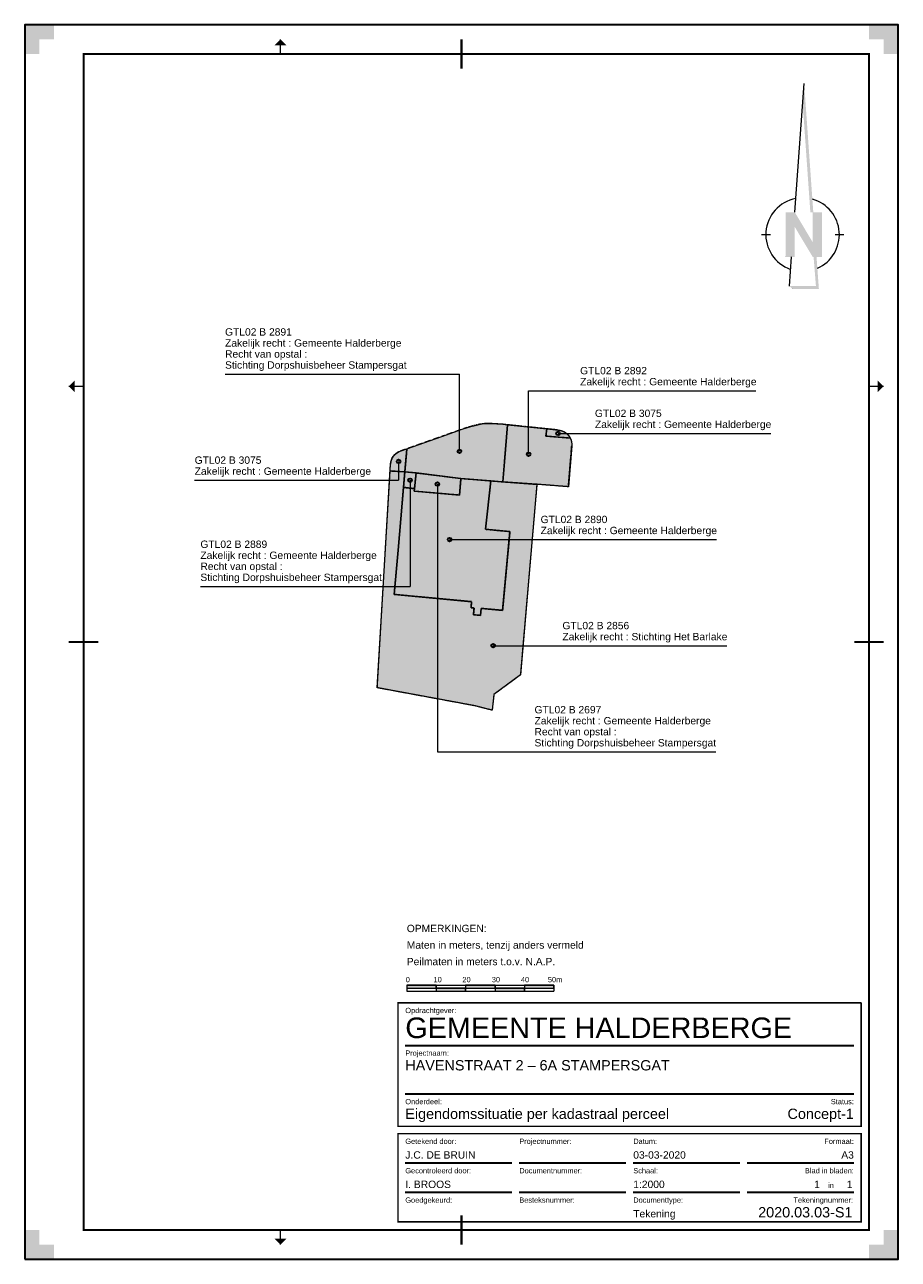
# Model space of a CAD drawing. Extents: x -1000932 to 2054797, y 285738 to 764020.
# Tile 1 of 256: x -1000932 to -703932, y 285738 to 705738. Entities that reach past the tile are written whole.
import ezdxf
from ezdxf.enums import TextEntityAlignment as Align

# ---------------------------------------------------------------- set-up
doc = ezdxf.new("R2010")
doc.units = 0
doc.header["$MEASUREMENT"] = 0
doc.header["$PDMODE"] = 33
doc.header["$PDSIZE"] = 1
doc.linetypes.add('DGN Style 3', pattern=[30.360937, 21.686383, -8.674553])
doc.layers.get('0').update_dxf_attribs({"color": 1, "linetype": 'CONTINUOUS'})
for name, color, linetype, lineweight in [('Perceelgrens', 7, 'CONTINUOUS', 0), ('RV_REA_ONT_TAG', 30, 'CONTINUOUS', 0), ('X-XX-AL-TEKENBLAD-KADER-AFSNIJMARKERING-G', 7, 'CONTINUOUS', 30), ('X-XX-AL-TEKENBLAD-KADER-CENTERMARKERING-G', 7, 'CONTINUOUS', 30), ('X-XX-AL-TEKENBLAD-KADER-G', 7, 'CONTINUOUS', 30), ('X-XX-AL-TEKENBLAD-KADER-VOUWMARKERING-G', 7, 'CONTINUOUS', 13), ('X-XX-AL-TEKENBLAD_NOORDPIJL-G', 7, 'CONTINUOUS', 13), ('X-XX-AL-TEKENBLAD_SCHAALBALK-G', 7, 'CONTINUOUS', 13), ('X-XX-AL-TEKENBLAD_TITELBLOK-G', 7, 'CONTINUOUS', 30), ('X-XX-AL-TEKENBLAD_TITELBLOK-T18', 7, 'CONTINUOUS', 13), ('X-XX-AL-TEKENBLAD_TITELBLOK-T18-200', 1, 'CONTINUOUS', 13), ('X-XX-AL-TEKENBLAD_TITELBLOK-T25', 7, 'CONTINUOUS', 30), ('X-XX-AL-TEKENBLAD_TITELBLOK-T25-200', 7, 'CONTINUOUS', 30), ('X-XX-AL-TEKENBLAD_TITELBLOK-T35-200', 3, 'CONTINUOUS', 30), ('X-XX-AL-TEKENBLAD_TITELBLOK-T50-200', 4, 'CONTINUOUS', 53)]:
    doc.layers.add(name, color=color, linetype=linetype, lineweight=lineweight)
doc.styles.add('Arial', font='arial.ttf')
doc.styles.add('Style-Arial', font='arial.ttf')

# ---------------------------------------------------------------- blocks, each defined once
blk = doc.blocks.new('SAL-TEKENBLAD-A3-420×297-SO')
at = {"layer": 'X-XX-AL-TEKENBLAD-KADER-AFSNIJMARKERING-G'}
for points in [[(-297, 410), (-297, 420), (-287, 420), (-287, 415), (-292, 415), (-292, 410)], [(-5, 410), (-5, 415), (-10, 415), (-10, 420), (0, 420), (0, 410)], [(-297, 0), (-297, 10), (-292, 10), (-292, 5), (-287, 5), (-287, 0)], [(-10, 0), (-10, 5), (-5, 5), (-5, 10), (0, 10), (0, 0)]]:
    blk.add_hatch(color=256, dxfattribs=at).paths.add_polyline_path(points)
at = {"layer": 'X-XX-AL-TEKENBLAD-KADER-VOUWMARKERING-G'}
for points in [[(-212, 413), (-210, 415), (-208, 413)], [(-280, 295), (-282, 297), (-280, 299)], [(-7, 295), (-7, 299), (-5, 297)], [(-210, 5), (-212, 7), (-208, 7)]]:
    blk.add_hatch(color=256, dxfattribs=at).paths.add_polyline_path(points)
at = {"flags": 128}
blk.add_lwpolyline([(-297, 0), (0, 0), (0, 420), (-297, 420)], close=True, dxfattribs=at)
at = {"layer": 'X-XX-AL-TEKENBLAD-KADER-CENTERMARKERING-G', "const_width": 0.7, "flags": 128}
for points in [[(-148.5, 415), (-148.5, 405)], [(-282, 210), (-272, 210)], [(-5, 210), (-15, 210)], [(-148.5, 5), (-148.5, 15)]]:
    blk.add_lwpolyline(points, dxfattribs=at)
at = {"layer": 'X-XX-AL-TEKENBLAD-KADER-G'}
for p, q in [((0, 420), (-297, 420)), ((-297, 420), (-297, 0)), ((0, 0), (0, 420)), ((-297, 0), (0, 0))]:
    blk.add_line(p, q, dxfattribs=at)
at = {"layer": 'X-XX-AL-TEKENBLAD-KADER-G', "const_width": 0.7, "flags": 128}
blk.add_lwpolyline([(-277, 10), (-10, 10), (-10, 410), (-277, 410)], close=True, dxfattribs=at)
at = {"layer": 'X-XX-AL-TEKENBLAD-KADER-VOUWMARKERING-G'}
for p, q in [((-210, 410), (-210, 415)), ((-282, 297), (-277, 297)), ((-10, 297), (-5, 297)), ((-210, 5), (-210, 10))]:
    blk.add_line(p, q, dxfattribs=at)
blk = doc.blocks.new('SAL-TEKENBLAD_OPMERKINGEN-SO')
at = {"layer": 'X-XX-AL-TEKENBLAD_TITELBLOK-T25', "style": 'Style-Arial'}
for s, p in [('OPMERKINGEN:', (3, 24.05)), ('Maten in meters, tenzij anders vermeld', (3, 18.425)), ('Peilmaten in meters t.o.v. N.A.P.', (3, 12.8))]:
    blk.add_text(s, height=2.5, dxfattribs=at).set_placement(p)
blk = doc.blocks.new('SAL-TEKENBLAD_SCHAALBALK-1000-SO')
at = {"layer": 'X-XX-AL-TEKENBLAD_SCHAALBALK-G'}
for points in [[(3, 5), (3, 6), (13, 6), (13, 5)], [(13, 4), (13, 5), (23, 5), (23, 4)], [(23, 5), (23, 6), (33, 6), (33, 5)], [(33, 4), (33, 5), (43, 5), (43, 4)], [(43, 5), (43, 6), (53, 6), (53, 5)]]:
    blk.add_hatch(color=256, dxfattribs=at).paths.add_polyline_path(points)
for p, q in [((3, 6), (53, 6)), ((3, 6), (3, 4)), ((3, 5), (53, 5)), ((13, 6), (13, 4)), ((23, 6), (23, 4)), ((33, 6), (33, 4)), ((43, 6), (43, 4)), ((53, 6), (53, 4)), ((3, 4), (53, 4))]:
    blk.add_line(p, q, dxfattribs=at)
at = {"layer": 'X-XX-AL-TEKENBLAD_SCHAALBALK-G', "flags": 128}
for points in [[(13, 6), (3, 6), (3, 5), (13, 5)], [(13, 5), (13, 4), (23, 4), (23, 5)], [(33, 5), (33, 6), (23, 6), (23, 5)], [(33, 5), (33, 4), (43, 4), (43, 5)], [(53, 5), (53, 6), (43, 6), (43, 5)]]:
    blk.add_lwpolyline(points, close=True, dxfattribs=at)
at = {"layer": 'X-XX-AL-TEKENBLAD_TITELBLOK-T18', "color": 7, "style": 'Style-Arial'}
for s, p in [('0', (2.65, 7)), ('10', (12.11, 7)), ('20', (21.91, 7)), ('30', (31.91, 7)), ('40', (41.81, 7)), ('50m', (50.97, 7))]:
    blk.add_text(s, height=1.8, dxfattribs=at).set_placement(p)
blk = doc.blocks.new('SAL-TEKENBLAD_NOORDPIJL-SO')
at = {"layer": 'X-XX-AL-TEKENBLAD_NOORDPIJL-G'}
for points in [[(-5.76, -7.58), (-5.76, 7.62), (-2.66, 7.62), (3.44, -2.58), (3.44, 7.62), (6.64, 7.62), (6.64, -7.58), (3.44, -7.58), (-2.66, 2.62), (-2.66, -7.58)], [(-3.46, -18.48), (-4.46, -17.48), (4.54, -17.48), (3.74, -7.58), (4.74, -7.58), (5.54, -18.48)]]:
    blk.add_hatch(color=256, dxfattribs=at).paths.add_polyline_path(points)
for p, q in [((-2.66, 7.62), (0.54, 51.42)), ((-13.96, 0.02), (-10.96, 0.02)), ((11.04, 0.02), (14.04, 0.02)), ((-4.46, -17.48), (-3.76, -7.58))]:
    blk.add_line(p, q, dxfattribs=at)
for start, end in [(100.7829, 250.9142), (293.8884, 74.4136)]:
    blk.add_arc((0, 0), 12.5, start, end, dxfattribs=at)
for p in [(0.54, 51.42), (-5.76, -7.58), (-3.46, -18.48)]:
    blk.add_point(p, dxfattribs=at)
at = {"layer": 'X-XX-AL-TEKENBLAD_NOORDPIJL-G', "extrusion": (0, 0, -1)}
blk.add_solid([(-0.54, 51.42), (-0.04, 44.52), (-3.64, 7.62), (-2.64, 7.62)], dxfattribs=at)

msp = doc.modelspace()

# ---------------------------------------------------------------- hatches: boundary and pattern name
at = {"layer": 'Perceelgrens', "ltscale": 2, "extrusion": (0, 0, -1)}
for color, points in [(50, [(859116.788, 565668.073), (852150.788, 568129.073), (850728.788, 568612.073), (849290.788, 569047.073), (847839.788, 569433.073), (846375.788, 569771.073), (845390.788, 569940.073), (844396.788, 570042.073), (843397.788, 570078.073), (842398.788, 570046.073), (840410.788, 569921.073), (838421.788, 569798.073), (836763.788, 569627.073), (837841.788, 556976.073), (838398.788, 550237.073), (839973.788, 550365.073), (842451.788, 550566.073), (852624.788, 551392.073), (867851.788, 553277.073), (871699.788, 553665.073), (871158.788, 559899.073), (871015.788, 561451.073)]), (80, [(872162.788, 548339.073), (868425.788, 547889.073), (868513.788, 547018.073), (853097.788, 545694.073), (852624.788, 551392.073), (842451.788, 550566.073), (844302.788, 534089.073), (835968.788, 533315.073), (838457.788, 506497.073), (845747.788, 507167.073), (845977.788, 504767.073), (848377.788, 504987.073), (848157.788, 507287.073), (849197.788, 507387.073), (849007.788, 509457.073), (875326.788, 511912.073), (873955.788, 526947.073)]), (50, [(852624.788, 551392.073), (853097.788, 545694.073), (868513.788, 547018.073), (868425.788, 547889.073), (867851.788, 553277.073)])]:
    msp.add_hatch(color=color, dxfattribs=at).paths.add_polyline_path(points)
h = msp.add_hatch(color=80, dxfattribs=at)
edge = h.paths.add_edge_path()
edge.add_line((814957.968, 562457.446), (816096.788, 548551.073))
edge.add_line((816096.788, 548551.073), (826805.788, 549383.073))
edge.add_line((826805.788, 549383.073), (838398.788, 550237.073))
edge.add_line((838398.788, 550237.073), (837841.788, 556976.073))
edge.add_line((837841.788, 556976.073), (836763.788, 569627.073))
edge.add_line((836763.788, 569627.073), (823472.815, 568256.291))
edge.add_line((823472.815, 568256.291), (823723.788, 565755.073))
edge.add_line((823723.788, 565755.073), (815457.487, 565078.13))
edge.add_ellipse((819941.286, 562865.54), major_axis=(-5000, 0), ratio=1, start_angle=-26.26464252, end_angle=4.68161846)
h = msp.add_hatch(color=80, dxfattribs=at)
edge = h.paths.add_edge_path()
edge.add_ellipse((819941.286, 562865.54), major_axis=(-5000, 0), ratio=1, start_angle=275.88845541, end_angle=333.73535748)
edge.add_line((815457.487, 565078.13), (823723.788, 565755.073))
edge.add_line((823723.788, 565755.073), (823472.815, 568256.291))
edge.add_line((823472.815, 568256.291), (819428.325, 567839.158))
h = msp.add_hatch(color=80, dxfattribs=at)
edge = h.paths.add_edge_path()
edge.add_ellipse((871588.583, 555943.363), major_axis=(-5000, 0), ratio=1, start_angle=183.37706923, end_angle=250.48569734)
edge.add_line((873258.793, 560656.153), (871015.788, 561451.073))
edge.add_line((871015.788, 561451.073), (871158.788, 559899.073))
edge.add_line((871158.788, 559899.073), (871699.788, 553665.073))
edge.add_line((871699.788, 553665.073), (876715.788, 553935.073))
edge.add_line((876715.788, 553935.073), (876579.9, 556237.897))
at = {"layer": 'Perceelgrens', "ltscale": 2}
msp.add_hatch(color=140, dxfattribs=at).paths.add_polyline_path([(-873955.788, 526947.073), (-875326.788, 511912.073), (-849007.788, 509457.073), (-849197.788, 507387.073), (-848157.788, 507287.073), (-848377.788, 504987.073), (-845977.788, 504767.073), (-845747.788, 507167.073), (-838457.788, 506497.073), (-835968.788, 533315.073), (-844302.788, 534089.073), (-842451.788, 550566.073), (-839973.788, 550365.073), (-838398.788, 550237.073), (-826805.788, 549383.073), (-832422.788, 484514.073), (-841418.788, 477890.073), (-842014.788, 472518.073), (-842248.788, 472578.073), (-848000.788, 474048.073), (-861846.788, 476605.073), (-873977.788, 478844.073), (-881068.788, 480167.073), (-876715.788, 553935.073), (-871699.788, 553665.073), (-872162.788, 548339.073)])

# ---------------------------------------------------------------- linework, layer by layer
at = {"layer": 'Perceelgrens', "linetype": 'DGN Style 3'}
for p, q in [((-823472.815, 568256.291), (-823723.788, 565755.073)), ((-815457.487, 565078.13), (-823723.788, 565755.073)), ((-816096.788, 548551.073), (-814957.968, 562457.446))]:
    msp.add_line(p, q, dxfattribs=at)
at = {"layer": 'Perceelgrens', "color": 50, "ltscale": 2, "flags": 128}
for points in [[(-859116.788, 565668.073), (-852150.788, 568129.073), (-850728.788, 568612.073), (-849290.788, 569047.073), (-847839.788, 569433.073), (-846375.788, 569771.073), (-845390.788, 569940.073), (-844396.788, 570042.073), (-843397.788, 570078.073), (-842398.788, 570046.073), (-840410.788, 569921.073), (-838421.788, 569798.073), (-836763.788, 569627.073), (-837841.788, 556976.073), (-838398.788, 550237.073), (-839973.788, 550365.073), (-842451.788, 550566.073), (-852624.788, 551392.073), (-867851.788, 553277.073), (-871699.788, 553665.073), (-871158.788, 559899.073), (-871015.788, 561451.073)], [(-872162.788, 548339.073), (-871699.788, 553665.073), (-867851.788, 553277.073), (-868425.788, 547889.073)], [(-852624.788, 551392.073), (-853097.788, 545694.073), (-868513.788, 547018.073), (-868425.788, 547889.073), (-867851.788, 553277.073)]]:
    msp.add_lwpolyline(points, close=True, dxfattribs=at)
at = {"layer": 'Perceelgrens', "linetype": 'DGN Style 3', "flags": 128}
for points in [[(-852150.788, 568129.073), (-859116.788, 565668.073)], [(-846375.788, 569771.073), (-847839.788, 569433.073), (-849290.788, 569047.073), (-850728.788, 568612.073), (-852150.788, 568129.073)], [(-842398.788, 570046.073), (-843397.788, 570078.073), (-844396.788, 570042.073), (-845390.788, 569940.073), (-846375.788, 569771.073)], [(-840410.788, 569921.073), (-842398.788, 570046.073)], [(-838421.788, 569798.073), (-840410.788, 569921.073)], [(-819428.325, 567839.158), (-838421.788, 569798.073)], [(-837841.788, 556976.073), (-836763.788, 569627.073)], [(-859116.788, 565668.073), (-873258.793, 560656.153)], [(-871699.788, 553665.073), (-871158.788, 559899.073), (-871015.788, 561451.073)], [(-842014.788, 472518.073), (-842248.788, 472578.073), (-848000.788, 474048.073), (-861846.788, 476605.073), (-873977.788, 478844.073), (-881068.788, 480167.073), (-876579.9, 556237.897)], [(-837841.788, 556976.073), (-838398.788, 550237.073)], [(-876715.788, 553935.073), (-871699.788, 553665.073)], [(-872162.788, 548339.073), (-871699.788, 553665.073)], [(-871699.788, 553665.073), (-867851.788, 553277.073)], [(-868425.788, 547889.073), (-867851.788, 553277.073)], [(-867851.788, 553277.073), (-852624.788, 551392.073)], [(-852624.788, 551392.073), (-853097.788, 545694.073)], [(-852624.788, 551392.073), (-842451.788, 550566.073)], [(-842451.788, 550566.073), (-844302.788, 534089.073), (-835968.788, 533315.073)], [(-842451.788, 550566.073), (-839973.788, 550365.073), (-838398.788, 550237.073)], [(-838398.788, 550237.073), (-826805.788, 549383.073)], [(-873955.788, 526947.073), (-872162.788, 548339.073)], [(-868425.788, 547889.073), (-872162.788, 548339.073)], [(-853097.788, 545694.073), (-868513.788, 547018.073), (-868425.788, 547889.073)], [(-816096.788, 548551.073), (-826805.788, 549383.073), (-829614.288, 516948.573), (-832422.788, 484514.073), (-841418.788, 477890.073), (-842014.788, 472518.073)], [(-835968.788, 533315.073), (-838457.788, 506497.073), (-845747.788, 507167.073), (-845977.788, 504767.073), (-848377.788, 504987.073), (-848157.788, 507287.073), (-849197.788, 507387.073), (-849007.788, 509457.073), (-875326.788, 511912.073), (-873955.788, 526947.073)]]:
    msp.add_lwpolyline(points, dxfattribs=at)
at = {"layer": 'Perceelgrens', "color": 80, "ltscale": 2, "flags": 128}
for points in [[(-814957.968, 562457.446), (-816096.788, 548551.073), (-826805.788, 549383.073), (-838398.788, 550237.073), (-837841.788, 556976.073), (-836763.788, 569627.073), (-823472.815, 568256.291), (-823723.788, 565755.073), (-815457.487, 565078.13, -0.135855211)], [(-819428.325, 567839.158, -0.2579050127), (-815457.487, 565078.13), (-823723.788, 565755.073), (-823472.815, 568256.291)], [(-876579.9, 556237.897, -0.3014828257), (-873258.793, 560656.153), (-871015.788, 561451.073), (-871158.788, 559899.073), (-871699.788, 553665.073), (-876715.788, 553935.073)]]:
    msp.add_lwpolyline(points, format="xyb", close=True, dxfattribs=at)
at = {"layer": 'Perceelgrens', "color": 140, "ltscale": 2, "flags": 128}
msp.add_lwpolyline([(-873955.788, 526947.073), (-875326.788, 511912.073), (-849007.788, 509457.073), (-849197.788, 507387.073), (-848157.788, 507287.073), (-848377.788, 504987.073), (-845977.788, 504767.073), (-845747.788, 507167.073), (-838457.788, 506497.073), (-835968.788, 533315.073), (-844302.788, 534089.073), (-842451.788, 550566.073), (-839973.788, 550365.073), (-838398.788, 550237.073), (-826805.788, 549383.073), (-832422.788, 484514.073), (-841418.788, 477890.073), (-842014.788, 472518.073), (-842248.788, 472578.073), (-848000.788, 474048.073), (-861846.788, 476605.073), (-873977.788, 478844.073), (-881068.788, 480167.073), (-876715.788, 553935.073), (-871699.788, 553665.073), (-872162.788, 548339.073)], close=True, dxfattribs=at)
at = {"layer": 'Perceelgrens', "color": 80, "ltscale": 2, "flags": 128}
msp.add_lwpolyline([(-872162.788, 548339.073), (-868425.788, 547889.073), (-868513.788, 547018.073), (-853097.788, 545694.073), (-852624.788, 551392.073), (-842451.788, 550566.073), (-844302.788, 534089.073), (-835968.788, 533315.073), (-838457.788, 506497.073), (-845747.788, 507167.073), (-845977.788, 504767.073), (-848377.788, 504987.073), (-848157.788, 507287.073), (-849197.788, 507387.073), (-849007.788, 509457.073), (-875326.788, 511912.073), (-873955.788, 526947.073)], close=True, dxfattribs=at)
at = {"layer": 'Perceelgrens', "linetype": 'DGN Style 3', "extrusion": (0, 0, -1)}
msp.add_arc((819941.286, 562865.54), 5000, 95.88845541, 184.68161845, dxfattribs=at)
at = {"layer": 'Perceelgrens', "linetype": 'DGN Style 3'}
msp.add_arc((-871588.583, 555943.363), 5000, 109.51430267, 176.62293077, dxfattribs=at)
at = {"layer": 'Perceelgrens', "color": 50, "ltscale": 2, "extrusion": (0, 0, -1)}
msp.add_solid([(872162.788, 548339.073), (871699.788, 553665.073), (868425.788, 547889.073), (867851.788, 553277.073)], dxfattribs=at)
at = {"layer": 'RV_REA_ONT_TAG', "color": 50, "lineweight": 13}
for p, q in [((-932825.128, 586882.755), (-853148.91, 586882.755)), ((-853148.91, 560604.428), (-853148.91, 586882.755)), ((-829620.034, 581222.039), (-752414.48, 581222.039)), ((-829620.034, 559624.752), (-829620.034, 581222.039)), ((-819577.849, 566708.89), (-747263.795, 566708.89)), ((-873809.761, 557158.354), (-873809.761, 550772.319)), ((-943155.554, 550772.319), (-873809.761, 550772.319)), ((-869915.04, 550772.319), (-869915.04, 514661.883)), ((-860634.005, 549445.351), (-860634.005, 458377.582)), ((-856506.237, 530598.454), (-765727.989, 530598.454)), ((-941208.194, 514661.883), (-869915.04, 514661.883)), ((-841667.111, 494488.018), (-762223.863, 494488.018)), ((-860634.005, 458377.582), (-765974.639, 458377.582))]:
    msp.add_line(p, q, dxfattribs=at)
at = {"layer": 'RV_REA_ONT_TAG', "color": 50, "lineweight": 30}
for centre in [(-819577.849, 566708.89), (-853148.91, 560604.428), (-829620.034, 559624.752), (-873809.761, 557158.354), (-869915.04, 550772.319), (-860634.005, 549445.351), (-856506.237, 530598.454), (-841667.111, 494488.018)]:
    msp.add_circle(centre, 625, dxfattribs=at)
at = {"layer": 'X-XX-AL-TEKENBLAD_TITELBLOK-G'}
for p, q in [((-871535.631, 358491.983), (-719035.618, 358491.976)), ((-871535.631, 341991.983), (-719035.618, 341991.976)), ((-874035.636, 330992.007), (-874035.636, 330992.008))]:
    msp.add_line(p, q, dxfattribs=at)
at = {"layer": 'X-XX-AL-TEKENBLAD_TITELBLOK-G', "const_width": 500, "flags": 128}
msp.add_lwpolyline([(-716535.61, 372991.962), (-716535.617, 330991.985), (-874035.636, 330992.007), (-874035.63, 372991.984), (-716535.61, 372991.961)], dxfattribs=at)
msp.add_lwpolyline([(-716535.617, 328491.987), (-874035.636, 328492.007), (-874035.636, 298491.984), (-716535.622, 298491.984)], close=True, dxfattribs=at)
at = {"layer": 'X-XX-AL-TEKENBLAD_TITELBLOK-G', "flags": 128}
for points in [[(-835285.625, 318492.003), (-871535.636, 318492.003)], [(-796535.616, 318491.998), (-832785.627, 318491.998)], [(-757785.607, 318491.993), (-794035.622, 318491.993)], [(-719035.598, 318491.988), (-755285.617, 318491.988)], [(-835285.625, 308492.003), (-871535.636, 308492.003)], [(-796535.616, 308491.998), (-832785.627, 308491.998)], [(-757785.607, 308491.993), (-794035.622, 308491.993)], [(-719035.598, 308491.988), (-755285.617, 308491.988)]]:
    msp.add_lwpolyline(points, dxfattribs=at)

# ---------------------------------------------------------------- block references
at = {"layer": 'X-XX-AL-TEKENBLAD-KADER-G', "xscale": 1000, "yscale": 1000, "zscale": 1000}
msp.add_blockref('SAL-TEKENBLAD-A3-420×297-SO', (-703932.116, 285738.49), dxfattribs=at)
at = {"layer": 'X-XX-AL-TEKENBLAD_NOORDPIJL-G', "color": 254, "xscale": 1000, "yscale": 1000, "zscale": 1000}
msp.add_blockref('SAL-TEKENBLAD_NOORDPIJL-SO', (-736470.107, 634322.526), dxfattribs=at)
at = {"layer": 'X-XX-AL-TEKENBLAD_SCHAALBALK-G', "xscale": 1000, "yscale": 1000, "zscale": 1000}
msp.add_blockref('SAL-TEKENBLAD_SCHAALBALK-1000-SO', (-874035.63, 372991.984), dxfattribs=at)
at = {"layer": 'X-XX-AL-TEKENBLAD_TITELBLOK-T25', "xscale": 1000, "yscale": 1000, "zscale": 1000}
msp.add_blockref('SAL-TEKENBLAD_OPMERKINGEN-SO', (-874035.63, 372991.984), dxfattribs=at)

# ---------------------------------------------------------------- texts
at = {"layer": 'RV_REA_ONT_TAG', "color": 50, "linetype": 'Continuous', "char_height": 2500, "attachment_point": 4, "line_spacing_factor": 0.9, "style": 'Style-Arial'}
for s, insert in [('GTL02 B 2891\\PZakelijk recht : Gemeente Halderberge\\PRecht van opstal : \\PStichting Dorpshuisbeheer Stampersgat', (-932825.128, 595216.088)), ('GTL02 B 2892\\PZakelijk recht : Gemeente Halderberge\\P', (-812098.942, 585805.372)), ('GTL02 B 3075\\PZakelijk recht : Gemeente Halderberge', (-807077.849, 571292.223)), ('GTL02 B 3075\\PZakelijk recht : Gemeente Halderberge', (-943155.554, 555355.652)), ('GTL02 B 2890\\PZakelijk recht : Gemeente Halderberge', (-825542.043, 535181.787)), ('GTL02 B 2889\\PZakelijk recht : Gemeente Halderberge\\PRecht van opstal : \\PStichting Dorpshuisbeheer Stampersgat', (-941208.194, 522995.216)), ('GTL02 B 2856\\PZakelijk recht : Stichting Het Barlake\\P', (-818122.48, 499071.351)), ('GTL02 B 2697\\PZakelijk recht : Gemeente Halderberge\\PRecht van opstal : \\PStichting Dorpshuisbeheer Stampersgat', (-827605.927, 466710.915))]:
    msp.add_mtext(s, dxfattribs=dict(at, insert=insert))
at = {"layer": 'X-XX-AL-TEKENBLAD_TITELBLOK-T18-200', "style": 'Arial'}
for s, height, p in [('Opdrachtgever:', 1799.99995, (-871535.631, 369491.994)), ('Projectnaam:', 1799.99995, (-871535.631, 354991.994)), ('Onderdeel:', 1800, (-871535.631, 338491.994)), ('Getekend door:', 1799.99995, (-871535.634, 324992.007)), ('Projectnummer:', 1799.99995, (-832785.627, 324992.007)), ('Datum:', 1800, (-794035.617, 324992.008)), ('Gecontroleerd door:', 1799.99995, (-871535.634, 314992.003)), ('Documentnummer:', 1799.99995, (-832785.631, 314992.002)), ('Schaal:', 1800, (-794035.615, 314992.009)), ('Goedgekeurd:', 1799.99995, (-871535.634, 304992.003)), ('Besteksnummer:', 1799.99995, (-832785.629, 304992.003)), ('Documenttype:', 1799.99995, (-794035.617, 304992.003))]:
    msp.add_text(s, height=height, dxfattribs=at).set_placement(p)
for s, height, p in [('Status:', 1800, (-719036.51, 338491.994)), ('Formaat:', 1800, (-719039.03, 324991.998)), ('Blad in bladen:', 1799.99995, (-719045.484, 314992.001)), ('in', 1800, (-725834.739, 309992.001)), ('Tekeningnummer:', 1799.99995, (-719320.137, 304991.986))]:
    msp.add_text(s, height=height, dxfattribs=at).set_placement(p, align=Align.RIGHT)
at = {"layer": 'X-XX-AL-TEKENBLAD_TITELBLOK-T25-200', "style": 'Arial'}
for s, p in [('J.C. DE BRUIN', (-871535.634, 319992.007)), ('03-03-2020', (-794035.617, 319992.008)), ('I. BROOS', (-871535.634, 309992.003)), ('1:2000', (-794035.615, 309992.009)), ('Tekening', (-794035.619, 299992.004))]:
    msp.add_text(s, height=2500, dxfattribs=at).set_placement(p)
for s, p in [('A3', (-719039.223, 319991.998)), ('1', (-730581.26, 309992.001)), ('1', (-719497.089, 309992.001))]:
    msp.add_text(s, height=2500, dxfattribs=at).set_placement(p, align=Align.RIGHT)
at = {"layer": 'X-XX-AL-TEKENBLAD_TITELBLOK-T35-200', "style": 'Arial'}
for s, p in [('HAVENSTRAAT 2 – 6A STAMPERSGAT', (-871535.631, 349991.994)), ('Eigendomssituatie per kadastraal perceel', (-871535.631, 333491.994))]:
    msp.add_text(s, height=3500, dxfattribs=at).set_placement(p)
for s, p in [('Concept-1', (-719039.376, 333491.994)), ('2020.03.03-S1', (-719497.089, 299992.004))]:
    msp.add_text(s, height=3500, dxfattribs=at).set_placement(p, align=Align.RIGHT)
at = {"layer": 'X-XX-AL-TEKENBLAD_TITELBLOK-T50-200', "style": 'Arial'}
msp.add_text('GEMEENTE HALDERBERGE', height=7000, dxfattribs=at).set_placement((-871535.631, 360991.994))

doc.saveas('drawing.dxf')
